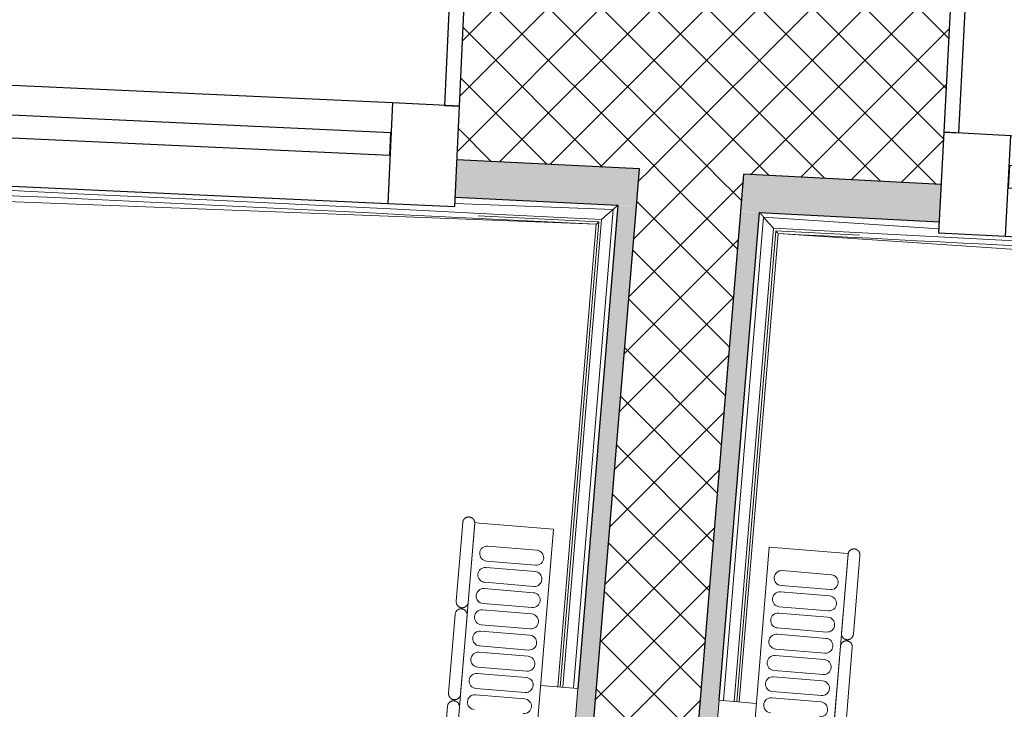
# Model space of a CAD drawing. Header units: millimetres. Extents: x -24070 to 30874, y -36590 to 4541.
# Tile 41 of 64: x -14797 to -14137, y -14771 to -14309. Entities that reach past the tile are written whole.
import ezdxf

# ---------------------------------------------------------------- set-up
doc = ezdxf.new("R2010")
doc.units = ezdxf.units.MM
for name, color, linetype, lineweight in [('A-FLOR-HRAL', 7, 'Continuous', 18), ('A-WALL', 7, 'Continuous', 25), ('A-WALL-PATT', 7, 'Continuous', 25), ('BATIEMENT', 7, 'Continuous', 18), ('EQP CVC', 7, 'Continuous', 18), ('FENETRES', 7, 'Continuous', 25)]:
    doc.layers.add(name, color=color, linetype=linetype, lineweight=lineweight)
doc.layers.add('A-GLAZ', color=7, linetype='Continuous', lineweight=25, true_color=0x5c63b1)
pattern_1 = [(45, (0, 0), (-17.67767, 17.67767), []), (135, (0, 0), (-17.67767, -17.67767), [])]

# ---------------------------------------------------------------- blocks, each defined once
blk = doc.blocks.new('XXX_VIDE FENETRE - 550-377501-2021_015_1111_DCE_1_50_N0 FINI_PLB_EFS')
at = {"layer": 'A-GLAZ'}
for p, q in [((240, -120.02), (-240, -120.02)), ((-240, -120.02), (-240, -135)), ((240, -135), (240, -120.02)), ((-240, -135), (240, -135))]:
    blk.add_line(p, q, dxfattribs=at)
at = {"layer": 'FENETRES'}
for p, q in [((-285, 0), (-285, -100.04)), ((-275, 0), (-285, 0)), ((275, 0), (-275, 0)), ((-275, -100.04), (-275, 0)), ((285, 0), (275, 0)), ((275, 0), (275, -100.04)), ((285, -100.04), (285, 0)), ((-285, -100.04), (-275, -100.04)), ((-240, -100.04), (-285, -100.04)), ((-285, -100.04), (-285, -167.5)), ((-240, -167.5), (-240, -100.04)), ((240, -100.04), (-240, -100.04)), ((240, -100.04), (240, -167.5)), ((285, -100.04), (240, -100.04)), ((275, -100.04), (285, -100.04)), ((285, -167.5), (285, -100.04)), ((-285, -167.5), (-240, -167.5)), ((-240, -167.5), (240, -167.5)), ((240, -167.5), (285, -167.5))]:
    blk.add_line(p, q, dxfattribs=at)
blk = doc.blocks.new('Garde-corps - Garde-corps-505471-2021_015_1111_DCE_1_50_N0 FINI_PLB_EFS')
at = {"layer": 'A-FLOR-HRAL'}
for p, q in [((-14505.28, -14432.4), (-14399.37, -14436.47)), ((-14505.08, -14428.17), (-14396.12, -14433.63)), ((-14489.73, -14440.82), (-14408.96, -14444.87)), ((-14399.37, -14436.47), (-14425.96, -14757.06)), ((-14410.75, -14446.43), (-14436.44, -14756.19)), ((-14408.96, -14444.87), (-14434.79, -14756.32)), ((-14407.08, -14443.22), (-14433.06, -14756.47)), ((-14410.73, -14446.41), (-14410.75, -14446.43))]:
    blk.add_line(p, q, dxfattribs=at)
at = {"layer": 'A-FLOR-HRAL', "flags": 128}
for points in [[(-23168.94, -14284.7), (-17678.64, -14320.67), (-14410.75, -14446.43)], [(-14399.37, -14436.47), (-14399.25, -14436.37), (-14398.92, -14436.08), (-14398.47, -14435.68), (-14397.93, -14435.22), (-14397.35, -14434.71), (-14396.74, -14434.17), (-14396.12, -14433.63)], [(-14407.08, -14443.22), (-14403.22, -14439.84), (-14399.37, -14436.47)], [(-14410.75, -14446.43), (-14410.74, -14446.42), (-14410.64, -14446.34), (-14410.48, -14446.2), (-14410.28, -14446.02), (-14410.06, -14445.83), (-14409.84, -14445.63), (-14409.6, -14445.43), (-14409.38, -14445.23), (-14409.16, -14445.04), (-14408.96, -14444.87)]]:
    blk.add_lwpolyline(points, dxfattribs=at)
at = {"layer": 'A-FLOR-HRAL'}
for radius, start, end in [(137272.98, 87.1122116, 90.7719707), (137269.61, 87.1136677, 87.6053724)]:
    blk.add_arc((-21322.9, -151541.88), radius, start, end, dxfattribs=at)
blk = doc.blocks.new('Garde-corps - Garde-corps-505703-2021_015_1111_DCE_1_50_N0 FINI_PLB_EFS')
at = {"layer": 'A-FLOR-HRAL'}
for p, q in [((-14301.19, -14438.46), (-14180.87, -14444.68)), ((-14325.3, -14765.4), (-14298.44, -14441.6)), ((-14298.44, -14441.6), (-14181.12, -14449.49)), ((-14318.2, -14765.99), (-14291.91, -14449.07)), ((-14316.46, -14766.14), (-14290.32, -14450.9)), ((-14314.82, -14766.27), (-14288.8, -14452.63)), ((-14290.32, -14450.9), (-14234.29, -14453.79)), ((-14288.8, -14452.63), (-9946.8, -14744.49))]:
    blk.add_line(p, q, dxfattribs=at)
at = {"layer": 'A-FLOR-HRAL', "flags": 128}
blk.add_lwpolyline([(-14291.91, -14449.07), (-14295.18, -14445.34), (-14298.44, -14441.6)], dxfattribs=at)
at = {"layer": 'A-FLOR-HRAL'}
for radius, start, end in [(137272.98, 85.2447696, 87.0640829), (137269.61, 86.6484385, 87.0627169)]:
    blk.add_arc((-21322.9, -151541.88), radius, start, end, dxfattribs=at)
for points, knots in [([(-14298.44, -14441.6), (-14298.44, -14441.6), (-14298.46, -14441.59), (-14298.5, -14441.54), (-14298.55, -14441.48), (-14298.63, -14441.39), (-14298.73, -14441.28), (-14298.81, -14441.19), (-14298.89, -14441.09), (-14298.99, -14440.98), (-14299.09, -14440.87), (-14299.19, -14440.75), (-14299.3, -14440.63), (-14299.41, -14440.5), (-14299.53, -14440.37), (-14299.65, -14440.23), (-14299.77, -14440.09), (-14299.93, -14439.9), (-14300.23, -14439.57), (-14300.66, -14439.07), (-14301.02, -14438.66), (-14301.19, -14438.46)], [0, 0, 0, 0, 0.071429, 0.107143, 0.142857, 0.214286, 0.25, 0.285714, 0.321429, 0.357143, 0.392857, 0.428571, 0.464286, 0.5, 0.535714, 0.571429, 0.607143, 0.642857, 0.714286, 0.857143, 1, 1, 1, 1]), ([(-14288.8, -14452.63), (-14288.81, -14452.63), (-14288.83, -14452.6), (-14288.9, -14452.53), (-14288.99, -14452.42), (-14289.1, -14452.3), (-14289.23, -14452.14), (-14289.39, -14451.96), (-14289.57, -14451.76), (-14289.75, -14451.55), (-14289.92, -14451.36), (-14290.11, -14451.14), (-14290.24, -14450.99), (-14290.32, -14450.9)], [0.075, 0.075, 0.075, 0.075, 0.15, 0.2125, 0.275, 0.35, 0.425, 0.5, 0.6, 0.7, 0.775, 0.85, 1, 1, 1, 1])]:
    blk.add_open_spline(points, degree=3, knots=knots, dxfattribs=at)
blk = doc.blocks.new('B02_ARC_rvt-1-2021_015_1111_DCE_1_50_N0 FINI_PLB_EFS')
at = {"layer": 'A-WALL-PATT', "lineweight": 18}
h = blk.add_hatch(dxfattribs=at)
h.set_pattern_fill('FP_1', color=256, style=0, pattern_type=2)
h.set_pattern_definition(pattern_1)
h.paths.add_polyline_path([(-2612.38, -15514.55), (-2594.61, -15381.22), (-2906.63, -15338.17), (-2924.21, -15472.03), (-2739.09, -15497.2)])
h.paths.add_polyline_path([(-3489.22, -15396.82), (-3471.65, -15262.97), (-3794.62, -15221.05), (-3811.32, -15355.02), (-3493.44, -15396.27)])
h.paths.add_polyline_path([(-4376.82, -15283.5), (-4360.11, -15149.53), (-4683.34, -15109.72), (-4698.3, -15243.9), (-4380.83, -15283)])
h.paths.add_polyline_path([(-5264.27, -15176.06), (-5249.31, -15041.89), (-5572.79, -15004.18), (-5587.75, -15138.35), (-5268.06, -15175.61)])
h.paths.add_polyline_path([(-6154.13, -15074.21), (-6139.17, -14940.04), (-6462.9, -14904.44), (-6476.99, -15038.71), (-6157.73, -15073.81)])
h.paths.add_polyline_path([(-7043.77, -14978.26), (-7030.13, -14843.95), (-7353.64, -14810.51), (-7366.85, -14944.86), (-7047.16, -14977.9)])
h.paths.add_polyline_path([(-7934.02, -14888.1), (-7921.13, -14753.72), (-8244.98, -14722.55), (-8256.42, -14856.9), (-7937.2, -14887.79)])
h.paths.add_polyline_path([(-8823.97, -14803.83), (-8812.51, -14669.32), (-9136.86, -14640.06), (-9148.32, -14774.57), (-8826.88, -14803.57)])
h.paths.add_polyline_path([(-9716.18, -14725.21), (-9704.92, -14590.68), (-10029.27, -14563.55), (-10039.86, -14698.14), (-9718.94, -14724.98)])
h.paths.add_polyline_path([(-10608.02, -14652.48), (-10597.65, -14517.88), (-10922.16, -14492.86), (-10931.87, -14627.52), (-10610.57, -14652.28)])
h.paths.add_polyline_path([(-11500.32, -14585.56), (-11490.91, -14450.89), (-11815.47, -14428), (-11823.43, -14562.77), (-11502.66, -14585.39)])
h.paths.add_polyline_path([(-12392.16, -14524.51), (-12384.21, -14389.75), (-12709.22, -14368.95), (-12717.17, -14503.72), (-12394.18, -14524.38)])
h.paths.add_polyline_path([(-13286.12, -14469.17), (-13278.17, -14334.41), (-13603.31, -14315.73), (-13610.39, -14450.55), (-13288.04, -14469.06)])
h.paths.add_polyline_path([(-14179.56, -14419.71), (-14172.48, -14284.9), (-14497.74, -14268.34), (-14503.94, -14403.2), (-14181.26, -14419.62)])
h.paths.add_polyline_path([(-15073.29, -14376.07), (-15067.09, -14241.21), (-15392.45, -14226.77), (-15397.77, -14361.67), (-15074.78, -14376)])
h.paths.add_polyline_path([(-15967.29, -14338.26), (-15961.97, -14203.36), (-16287.42, -14191.04), (-16291.86, -14325.97), (-15968.57, -14338.21)])
h.paths.add_polyline_path([(-16861.52, -14306.27), (-16857.08, -14171.34), (-17182.6, -14161.15), (-17186.16, -14296.1), (-16862.59, -14306.23)])
h.paths.add_polyline_path([(-17755.94, -14280.11), (-17752.38, -14145.16), (-18077.96, -14137.08), (-18080.64, -14272.06), (-17756.81, -14280.09)])
h.paths.add_polyline_path([(-18650.51, -14259.78), (-18647.82, -14124.81), (-18973.45, -14118.85), (-18974.77, -14253.85), (-18651.15, -14259.77)])
h.paths.add_polyline_path([(-23343.03, -14248.63), (-23124.29, -14245.59), (-23126.01, -14110.6), (-23345.1, -14113.65), (-23343.04, -14247.66)])
h.paths.add_polyline_path([(-19545.19, -14245.28), (-19543.38, -14110.29), (-19869.04, -14106.46), (-19869.72, -14241.46), (-19545.62, -14245.27)])
h.paths.add_polyline_path([(-22554.32, -14239.29), (-22229.54, -14236.76), (-22230.37, -14101.77), (-22556.03, -14104.3), (-22554.34, -14237.93)])
h.paths.add_polyline_path([(-20439.95, -14236.61), (-20439.02, -14101.61), (-20764.69, -14099.9), (-20764.73, -14234.91), (-20440.17, -14236.61)])
h.paths.add_polyline_path([(-21659.54, -14234.18), (-21334.74, -14233.77), (-21334.73, -14098.77), (-21660.37, -14099.19), (-21659.54, -14233.88)])
at = {"layer": 'A-WALL-PATT', "true_color": 0xdadada}
h = blk.add_hatch(color=254, dxfattribs=at)
h.paths.add_polyline_path([(-2615.79, -15539.32), (-2612.38, -15514.55), (-2924.21, -15472.03), (-2927.46, -15496.81), (-2739.09, -15522.43)])
h.paths.add_polyline_path([(-3492.48, -15421.61), (-3489.22, -15396.82), (-3811.32, -15355.02), (-3814.42, -15379.83), (-3493.44, -15421.48)])
h.paths.add_polyline_path([(-4379.91, -15308.3), (-4376.82, -15283.5), (-4500.54, -15268.17), (-4503.45, -15293), (-4380.83, -15308.19)])
h.paths.add_polyline_path([(-4572.92, -15284.44), (-4570.02, -15259.61), (-4698.3, -15243.9), (-4701.07, -15268.75), (-4579.13, -15283.68)])
h.paths.add_polyline_path([(-5267.04, -15200.91), (-5264.27, -15176.06), (-5587.75, -15138.35), (-5590.52, -15163.2), (-5268.06, -15200.79)])
h.paths.add_polyline_path([(-6156.9, -15099.05), (-6154.13, -15074.21), (-6476.99, -15038.71), (-6479.6, -15063.57), (-6157.73, -15098.96)])
h.paths.add_polyline_path([(-7046.38, -15003.12), (-7043.77, -14978.26), (-7366.85, -14944.86), (-7369.3, -14969.74), (-7047.16, -15003.04)])
h.paths.add_polyline_path([(-7936.47, -14912.98), (-7934.02, -14888.1), (-8256.42, -14856.9), (-8258.55, -14881.81), (-7937.2, -14912.91)])
h.paths.add_polyline_path([(-8826.09, -14828.74), (-8823.97, -14803.83), (-9148.32, -14774.57), (-9150.45, -14799.48), (-8826.88, -14828.67)])
h.paths.add_polyline_path([(-9718.31, -14750.12), (-9716.18, -14725.21), (-9847.3, -14714.15), (-9849.77, -14739.03), (-9718.94, -14750.07)])
h.paths.add_polyline_path([(-9919.53, -14733.2), (-9917.06, -14708.32), (-10039.86, -14698.14), (-10041.82, -14723.06), (-9925.76, -14732.68)])
h.paths.add_polyline_path([(-10609.98, -14677.4), (-10608.02, -14652.48), (-10931.87, -14627.52), (-10933.66, -14652.45), (-10610.57, -14677.36)])
h.paths.add_polyline_path([(-11502.12, -14610.49), (-11500.32, -14585.56), (-11823.43, -14562.77), (-11824.9, -14587.73), (-11502.66, -14610.46)])
h.paths.add_polyline_path([(-12393.63, -14549.47), (-12392.16, -14524.51), (-12717.17, -14503.72), (-12718.64, -14528.67), (-12394.18, -14549.43)])
h.paths.add_polyline_path([(-13287.6, -14494.13), (-13286.12, -14469.17), (-13610.39, -14450.55), (-13611.7, -14475.51), (-13288.04, -14494.1)])
h.paths.add_polyline_path([(-14180.87, -14444.68), (-14179.56, -14419.71), (-14311.62, -14412.89), (-14313.68, -14437.82), (-14181.26, -14444.66)])
h.paths.add_polyline_path([(-14383.63, -14434.26), (-14381.56, -14409.34), (-14503.94, -14403.2), (-14505.09, -14428.17), (-14389.87, -14433.95)])
h.paths.add_polyline_path([(-15074.44, -14401.04), (-15073.29, -14376.07), (-15397.77, -14361.67), (-15398.76, -14386.65), (-15074.78, -14401.03)])
h.paths.add_polyline_path([(-15968.28, -14363.24), (-15967.29, -14338.26), (-16291.86, -14325.97), (-16292.68, -14350.96), (-15968.57, -14363.23)])
h.paths.add_polyline_path([(-16862.34, -14331.26), (-16861.52, -14306.27), (-17186.16, -14296.1), (-17186.82, -14321.09), (-16862.59, -14331.25)])
h.paths.add_polyline_path([(-17756.6, -14305.1), (-17755.94, -14280.11), (-18080.64, -14272.06), (-18081.14, -14297.05), (-17756.81, -14305.1)])
h.paths.add_polyline_path([(-18651.01, -14284.77), (-18650.51, -14259.78), (-18975.25, -14253.84), (-18975.59, -14278.84), (-18651.15, -14284.77)])
h.paths.add_polyline_path([(-23207.66, -14271.71), (-23123.97, -14270.59), (-23124.74, -14245.59), (-23208.04, -14246.71), (-23207.66, -14271.54)])
h.paths.add_polyline_path([(-19545.52, -14270.28), (-19545.62, -14245.27), (-19869.97, -14241.46), (-19869.72, -14266.46), (-19545.62, -14270.28)])
h.paths.add_polyline_path([(-22554.01, -14264.29), (-22229.38, -14261.76), (-22229.75, -14236.77), (-22554.32, -14239.29)])
h.paths.add_polyline_path([(-20440.12, -14261.61), (-20440.17, -14236.61), (-20764.74, -14234.91), (-20764.73, -14259.91), (-20440.17, -14261.61)])
h.paths.add_polyline_path([(-21659.39, -14259.18), (-21334.75, -14258.77), (-21334.75, -14233.77), (-21659.54, -14234.18)])
at = {"layer": 'A-WALL-PATT', "lineweight": 18}
h = blk.add_hatch(dxfattribs=at)
h.set_pattern_fill('FP_1', color=256, style=0, pattern_type=2)
h.set_pattern_definition(pattern_1)
h.paths.add_polyline_path([(-14709.76, -19213.14), (-14311.62, -14412.89), (-14381.56, -14409.34), (-14779.52, -19207.35), (-14745.2, -19210.2)])
at = {"layer": 'A-WALL-PATT', "true_color": 0xdadada}
blk.add_hatch(color=254, dxfattribs=at).paths.add_polyline_path([(-14778.49, -19194.89), (-14383.63, -14434.26), (-14396.14, -14433.95), (-14790.94, -19193.86)])
at = {"layer": 'A-WALL-PATT', "lineweight": 5, "true_color": 0xdadada}
blk.add_hatch(color=254, dxfattribs=at).paths.add_polyline_path([(-14696.27, -19201.71), (-14301.19, -14438.46), (-14313.71, -14438.14), (-14708.73, -19200.68)])
at = {"layer": 'A-WALL'}
for p, q in [((-14381.56, -14409.34), (-14503.94, -14403.2)), ((-14383.63, -14434.26), (-14381.56, -14409.34)), ((-14313.68, -14437.82), (-14311.62, -14412.89)), ((-14179.56, -14419.71), (-14311.62, -14412.89)), ((-14778.49, -19194.89), (-14383.63, -14434.26)), ((-14708.73, -19200.68), (-14313.68, -14437.82))]:
    blk.add_line(p, q, dxfattribs=at)
at = {"layer": 'BATIEMENT', "lineweight": 25}
for p, q in [((-14396.12, -14433.63), (-14422.97, -14757.3)), ((-14328.29, -14765.16), (-14301.19, -14438.46))]:
    blk.add_line(p, q, dxfattribs=at)
at = {"layer": 'BATIEMENT', "lineweight": 25, "flags": 128}
for points in [[(-14505.09, -14428.17), (-14450.6, -14430.89), (-14396.12, -14433.63)], [(-14301.19, -14438.46), (-14241.03, -14441.55), (-14180.87, -14444.68)]]:
    blk.add_lwpolyline(points, dxfattribs=at)
at = {"layer": 'BATIEMENT', "lineweight": 18}
for name in ['Garde-corps - Garde-corps-505471-2021_015_1111_DCE_1_50_N0 FINI_PLB_EFS', 'Garde-corps - Garde-corps-505703-2021_015_1111_DCE_1_50_N0 FINI_PLB_EFS']:
    blk.add_blockref(name, (0, 0), dxfattribs=at)
at = {"layer": 'FENETRES', "lineweight": 18}
for p, rotation in [((-14782.39, -14254.21), 357.3684062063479), ((-13887.87, -14299.77), 356.9953398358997)]:
    blk.add_blockref('XXX_VIDE FENETRE - 550-377501-2021_015_1111_DCE_1_50_N0 FINI_PLB_EFS', p, dxfattribs=dict(at, rotation=rotation))
blk = doc.blocks.new('202_RADIATEUR GENERIQUE - Type-1480667-2021_015_1111_DCE_1_50_N0 FINI_PLB_EFS')
at = {"layer": 'EQP CVC'}
for p, q in [((-251.5, 86), (-304.5, 86)), ((-189.72, 86), (-242.72, 86)), ((305, 78), (-305, 78)), ((-305, 78), (-305, 75)), ((-305, 28), (-305, 75)), ((-304.5, 78), (-251.5, 78)), ((-242.72, 78), (-189.72, 78)), ((-290, 35), (-290, 68)), ((-280, 68), (-280, 35)), ((-275.75, 35), (-275.75, 68)), ((-265.75, 68), (-265.75, 35)), ((-261.5, 35), (-261.5, 68)), ((-251.5, 68), (-251.5, 35)), ((-247.25, 35), (-247.25, 68)), ((-237.25, 68), (-237.25, 35)), ((-233, 35), (-233, 68)), ((-223, 68), (-223, 35)), ((-218.75, 35), (-218.75, 68)), ((-208.75, 68), (-208.75, 35)), ((-204.5, 35), (-204.5, 68)), ((-305, 28), (-305, 25)), ((-305, 25), (305, 25)), ((-200, 25), (-200, 0)), ((-200, 0), (-180, 0))]:
    blk.add_line(p, q, dxfattribs=at)
for centre, start, end in [((-285, 68), 0, 180), ((-270.75, 68), 0, 180), ((-256.5, 68), 0, 180), ((-242.25, 68), 0, 180), ((-228, 68), 0, 180), ((-213.75, 68), 0, 180), ((-199.5, 68), 0, 180), ((-285, 35), 180, 0), ((-270.75, 35), 180, 0), ((-256.5, 35), 180, 0), ((-242.25, 35), 180, 0), ((-228, 35), 180, 0), ((-213.75, 35), 180, 0), ((-199.5, 35), 180, 0)]:
    blk.add_arc(centre, 5, start, end, dxfattribs=at)
for points, knots in [([(-304.5, 86), (-304.76, 86), (-305.27, 85.95), (-305.9, 85.76), (-306.33, 85.56), (-306.57, 85.43), (-306.74, 85.31), (-306.91, 85.19), (-307.08, 85.06), (-307.25, 84.91), (-307.4, 84.75), (-307.55, 84.59), (-307.7, 84.4), (-307.84, 84.21), (-307.96, 84.01), (-308.08, 83.79), (-308.19, 83.56), (-308.28, 83.32), (-308.36, 83.07), (-308.42, 82.81), (-308.48, 82.46), (-308.5, 82.19), (-308.5, 82)], [0, 0, 0, 0, 0.142857, 0.285714, 0.357143, 0.392857, 0.428571, 0.464286, 0.5, 0.535714, 0.571429, 0.607143, 0.642857, 0.678571, 0.714286, 0.75, 0.785714, 0.821429, 0.857143, 0.892857, 0.928571, 1, 1, 1, 1]), ([(-247.5, 82), (-247.5, 82.19), (-247.52, 82.46), (-247.58, 82.81), (-247.64, 83.07), (-247.72, 83.32), (-247.81, 83.56), (-247.92, 83.79), (-248.04, 84.01), (-248.16, 84.21), (-248.3, 84.4), (-248.45, 84.59), (-248.6, 84.75), (-248.75, 84.91), (-248.97, 85.11), (-249.2, 85.28), (-249.43, 85.43), (-249.67, 85.56), (-250.1, 85.76), (-250.73, 85.95), (-251.24, 86), (-251.5, 86)], [0, 0, 0, 0, 0.071429, 0.107143, 0.142857, 0.178571, 0.214286, 0.25, 0.285714, 0.321429, 0.357143, 0.392857, 0.428571, 0.464286, 0.5, 0.571429, 0.607143, 0.642857, 0.714286, 0.857143, 1, 1, 1, 1]), ([(-242.72, 86), (-242.98, 86), (-243.49, 85.95), (-244.12, 85.76), (-244.55, 85.56), (-244.79, 85.43), (-244.96, 85.31), (-245.14, 85.19), (-245.31, 85.06), (-245.47, 84.91), (-245.63, 84.75), (-245.78, 84.59), (-245.92, 84.4), (-246.06, 84.21), (-246.19, 84.01), (-246.3, 83.79), (-246.41, 83.56), (-246.5, 83.32), (-246.58, 83.07), (-246.64, 82.81), (-246.7, 82.46), (-246.72, 82.19), (-246.72, 82)], [0, 0, 0, 0, 0.142857, 0.285714, 0.357143, 0.392857, 0.428571, 0.464286, 0.5, 0.535714, 0.571429, 0.607143, 0.642857, 0.678571, 0.714286, 0.75, 0.785714, 0.821429, 0.857143, 0.892857, 0.928571, 1, 1, 1, 1]), ([(-308.5, 82), (-308.5, 81.81), (-308.48, 81.54), (-308.42, 81.19), (-308.36, 80.93), (-308.28, 80.68), (-308.19, 80.44), (-308.08, 80.21), (-307.96, 79.99), (-307.84, 79.79), (-307.7, 79.6), (-307.55, 79.41), (-307.4, 79.25), (-307.25, 79.09), (-307.03, 78.89), (-306.8, 78.72), (-306.57, 78.57), (-306.33, 78.44), (-305.9, 78.24), (-305.52, 78.12), (-305.27, 78.07)], [0, 0, 0, 0, 0.0714286, 0.1071429, 0.1428571, 0.1785714, 0.2142857, 0.25, 0.2857143, 0.3214286, 0.3571429, 0.3928571, 0.4285714, 0.4642857, 0.5, 0.5714286, 0.6071429, 0.6428571, 0.7142857, 0.8571429, 0.8571429, 0.8571429, 0.8571429]), ([(-251.5, 78), (-251.24, 78), (-250.73, 78.05), (-250.1, 78.24), (-249.67, 78.44), (-249.43, 78.57), (-249.26, 78.69), (-249.09, 78.81), (-248.92, 78.94), (-248.75, 79.09), (-248.6, 79.25), (-248.45, 79.41), (-248.3, 79.6), (-248.16, 79.79), (-248.04, 79.99), (-247.92, 80.21), (-247.81, 80.44), (-247.72, 80.68), (-247.64, 80.93), (-247.58, 81.19), (-247.52, 81.54), (-247.5, 81.81), (-247.5, 82)], [0, 0, 0, 0, 0.142857, 0.285714, 0.357143, 0.392857, 0.428571, 0.464286, 0.5, 0.535714, 0.571429, 0.607143, 0.642857, 0.678571, 0.714286, 0.75, 0.785714, 0.821429, 0.857143, 0.892857, 0.928571, 1, 1, 1, 1]), ([(-246.72, 82), (-246.72, 81.81), (-246.7, 81.54), (-246.64, 81.19), (-246.58, 80.93), (-246.5, 80.68), (-246.41, 80.44), (-246.3, 80.21), (-246.19, 79.99), (-246.06, 79.79), (-245.92, 79.6), (-245.78, 79.41), (-245.63, 79.25), (-245.47, 79.09), (-245.25, 78.89), (-245.02, 78.72), (-244.79, 78.57), (-244.55, 78.44), (-244.12, 78.24), (-243.49, 78.05), (-242.98, 78), (-242.72, 78)], [0, 0, 0, 0, 0.071429, 0.107143, 0.142857, 0.178571, 0.214286, 0.25, 0.285714, 0.321429, 0.357143, 0.392857, 0.428571, 0.464286, 0.5, 0.571429, 0.607143, 0.642857, 0.714286, 0.857143, 1, 1, 1, 1])]:
    blk.add_open_spline(points, degree=3, knots=knots, dxfattribs=at)
blk = doc.blocks.new('202_RADIATEUR GENERIQUE - Type-1480591-2021_015_1111_DCE_1_50_N0 FINI_PLB_EFS')
at = {"layer": 'EQP CVC'}
for p, q in [((-200, 0), (-200, -25)), ((-180, 0), (-200, 0)), ((305, -25), (-305, -25)), ((-305, -25), (-305, -28)), ((-305, -75), (-305, -28)), ((-290, -68), (-290, -35)), ((-280, -35), (-280, -68)), ((-275.75, -68), (-275.75, -35)), ((-265.75, -35), (-265.75, -68)), ((-261.5, -68), (-261.5, -35)), ((-251.5, -35), (-251.5, -68)), ((-247.25, -68), (-247.25, -35)), ((-237.25, -35), (-237.25, -68)), ((-233, -68), (-233, -35)), ((-223, -35), (-223, -68)), ((-218.75, -68), (-218.75, -35)), ((-208.75, -35), (-208.75, -68)), ((-204.5, -68), (-204.5, -35)), ((-194.5, -35), (-194.5, -68)), ((-190.25, -68), (-190.25, -35)), ((-305, -75), (-305, -78)), ((-305, -78), (305, -78)), ((-251.5, -78), (-304.5, -78)), ((-189.72, -78), (-242.72, -78)), ((-127.94, -78), (-180.94, -78)), ((-304.5, -86), (-251.5, -86)), ((-242.72, -86), (-189.72, -86)), ((-180.94, -86), (-127.94, -86))]:
    blk.add_line(p, q, dxfattribs=at)
for centre, start, end in [((-285, -35), 360, 180), ((-270.75, -35), 360, 180), ((-256.5, -35), 360, 180), ((-242.25, -35), 360, 180), ((-228, -35), 360, 180), ((-213.75, -35), 360, 180), ((-199.5, -35), 360, 180), ((-185.25, -35), 360, 180), ((-285, -68), 180, 360), ((-270.75, -68), 180, 360), ((-256.5, -68), 180, 360), ((-242.25, -68), 180, 360), ((-228, -68), 180, 360), ((-213.75, -68), 180, 360), ((-199.5, -68), 180, 360), ((-185.25, -68), 180, 360)]:
    blk.add_arc(centre, 5, start, end, dxfattribs=at)
for points, knots in [([(-305.27, -78.07), (-305.52, -78.12), (-305.9, -78.24), (-306.33, -78.44), (-306.57, -78.57), (-306.74, -78.69), (-306.91, -78.81), (-307.08, -78.94), (-307.25, -79.09), (-307.4, -79.25), (-307.55, -79.41), (-307.7, -79.6), (-307.84, -79.79), (-307.96, -79.99), (-308.08, -80.21), (-308.19, -80.44), (-308.28, -80.68), (-308.36, -80.93), (-308.42, -81.19), (-308.48, -81.54), (-308.5, -81.81), (-308.5, -82)], [0.1428571, 0.1428571, 0.1428571, 0.1428571, 0.2857143, 0.3571429, 0.3928571, 0.4285714, 0.4642857, 0.5, 0.5357143, 0.5714286, 0.6071429, 0.6428571, 0.6785714, 0.7142857, 0.75, 0.7857143, 0.8214286, 0.8571429, 0.8928571, 0.9285714, 1, 1, 1, 1]), ([(-247.5, -82), (-247.5, -81.81), (-247.52, -81.54), (-247.58, -81.19), (-247.64, -80.93), (-247.72, -80.68), (-247.81, -80.44), (-247.92, -80.21), (-248.04, -79.99), (-248.16, -79.79), (-248.3, -79.6), (-248.45, -79.41), (-248.6, -79.25), (-248.75, -79.09), (-248.97, -78.89), (-249.2, -78.72), (-249.43, -78.57), (-249.67, -78.44), (-250.1, -78.24), (-250.73, -78.05), (-251.24, -78), (-251.5, -78)], [0, 0, 0, 0, 0.071429, 0.107143, 0.142857, 0.178571, 0.214286, 0.25, 0.285714, 0.321429, 0.357143, 0.392857, 0.428571, 0.464286, 0.5, 0.571429, 0.607143, 0.642857, 0.714286, 0.857143, 1, 1, 1, 1]), ([(-242.72, -78), (-242.98, -78), (-243.49, -78.05), (-244.12, -78.24), (-244.55, -78.44), (-244.79, -78.57), (-244.96, -78.69), (-245.14, -78.81), (-245.31, -78.94), (-245.47, -79.09), (-245.63, -79.25), (-245.78, -79.41), (-245.92, -79.6), (-246.06, -79.79), (-246.19, -79.99), (-246.3, -80.21), (-246.41, -80.44), (-246.5, -80.68), (-246.58, -80.93), (-246.64, -81.19), (-246.7, -81.54), (-246.72, -81.81), (-246.72, -82)], [0, 0, 0, 0, 0.142857, 0.285714, 0.357143, 0.392857, 0.428571, 0.464286, 0.5, 0.535714, 0.571429, 0.607143, 0.642857, 0.678571, 0.714286, 0.75, 0.785714, 0.821429, 0.857143, 0.892857, 0.928571, 1, 1, 1, 1]), ([(-185.72, -82), (-185.73, -81.81), (-185.75, -81.54), (-185.81, -81.19), (-185.86, -80.93), (-185.94, -80.68), (-186.04, -80.44), (-186.14, -80.21), (-186.26, -79.99), (-186.38, -79.79), (-186.52, -79.6), (-186.67, -79.41), (-186.82, -79.25), (-186.98, -79.09), (-187.19, -78.89), (-187.42, -78.72), (-187.65, -78.57), (-187.89, -78.44), (-188.32, -78.24), (-188.95, -78.05), (-189.46, -78), (-189.72, -78)], [0, 0, 0, 0, 0.071429, 0.107143, 0.142857, 0.178571, 0.214286, 0.25, 0.285714, 0.321429, 0.357143, 0.392857, 0.428571, 0.464286, 0.5, 0.571429, 0.607143, 0.642857, 0.714286, 0.857143, 1, 1, 1, 1]), ([(-180.94, -78), (-181.2, -78), (-181.71, -78.05), (-182.35, -78.24), (-182.77, -78.44), (-183.01, -78.57), (-183.19, -78.69), (-183.36, -78.81), (-183.53, -78.94), (-183.69, -79.09), (-183.85, -79.25), (-184, -79.41), (-184.14, -79.6), (-184.28, -79.79), (-184.41, -79.99), (-184.52, -80.21), (-184.63, -80.44), (-184.73, -80.68), (-184.8, -80.93), (-184.86, -81.19), (-184.92, -81.54), (-184.94, -81.81), (-184.94, -82)], [0, 0, 0, 0, 0.142857, 0.285714, 0.357143, 0.392857, 0.428571, 0.464286, 0.5, 0.535714, 0.571429, 0.607143, 0.642857, 0.678571, 0.714286, 0.75, 0.785714, 0.821429, 0.857143, 0.892857, 0.928571, 1, 1, 1, 1]), ([(-308.5, -82), (-308.5, -82.19), (-308.48, -82.46), (-308.42, -82.81), (-308.36, -83.07), (-308.28, -83.32), (-308.19, -83.56), (-308.08, -83.79), (-307.96, -84.01), (-307.84, -84.21), (-307.7, -84.4), (-307.55, -84.59), (-307.4, -84.75), (-307.25, -84.91), (-307.03, -85.11), (-306.8, -85.28), (-306.57, -85.43), (-306.33, -85.56), (-305.9, -85.76), (-305.27, -85.95), (-304.76, -86), (-304.5, -86)], [0, 0, 0, 0, 0.071429, 0.107143, 0.142857, 0.178571, 0.214286, 0.25, 0.285714, 0.321429, 0.357143, 0.392857, 0.428571, 0.464286, 0.5, 0.571429, 0.607143, 0.642857, 0.714286, 0.857143, 1, 1, 1, 1]), ([(-251.5, -86), (-251.24, -86), (-250.73, -85.95), (-250.1, -85.76), (-249.67, -85.56), (-249.43, -85.43), (-249.26, -85.31), (-249.09, -85.19), (-248.92, -85.06), (-248.75, -84.91), (-248.6, -84.75), (-248.45, -84.59), (-248.3, -84.4), (-248.16, -84.21), (-248.04, -84.01), (-247.92, -83.79), (-247.81, -83.56), (-247.72, -83.32), (-247.64, -83.07), (-247.58, -82.81), (-247.52, -82.46), (-247.5, -82.19), (-247.5, -82)], [0, 0, 0, 0, 0.142857, 0.285714, 0.357143, 0.392857, 0.428571, 0.464286, 0.5, 0.535714, 0.571429, 0.607143, 0.642857, 0.678571, 0.714286, 0.75, 0.785714, 0.821429, 0.857143, 0.892857, 0.928571, 1, 1, 1, 1]), ([(-246.72, -82), (-246.72, -82.19), (-246.7, -82.46), (-246.64, -82.81), (-246.58, -83.07), (-246.5, -83.32), (-246.41, -83.56), (-246.3, -83.79), (-246.19, -84.01), (-246.06, -84.21), (-245.92, -84.4), (-245.78, -84.59), (-245.63, -84.75), (-245.47, -84.91), (-245.25, -85.11), (-245.02, -85.28), (-244.79, -85.43), (-244.55, -85.56), (-244.12, -85.76), (-243.49, -85.95), (-242.98, -86), (-242.72, -86)], [0, 0, 0, 0, 0.071429, 0.107143, 0.142857, 0.178571, 0.214286, 0.25, 0.285714, 0.321429, 0.357143, 0.392857, 0.428571, 0.464286, 0.5, 0.571429, 0.607143, 0.642857, 0.714286, 0.857143, 1, 1, 1, 1]), ([(-189.72, -86), (-189.46, -86), (-188.95, -85.95), (-188.32, -85.76), (-187.89, -85.56), (-187.65, -85.43), (-187.48, -85.31), (-187.31, -85.19), (-187.14, -85.06), (-186.98, -84.91), (-186.82, -84.75), (-186.67, -84.59), (-186.52, -84.4), (-186.38, -84.21), (-186.26, -84.01), (-186.14, -83.79), (-186.04, -83.56), (-185.94, -83.32), (-185.86, -83.07), (-185.81, -82.81), (-185.75, -82.46), (-185.73, -82.19), (-185.72, -82)], [0, 0, 0, 0, 0.142857, 0.285714, 0.357143, 0.392857, 0.428571, 0.464286, 0.5, 0.535714, 0.571429, 0.607143, 0.642857, 0.678571, 0.714286, 0.75, 0.785714, 0.821429, 0.857143, 0.892857, 0.928571, 1, 1, 1, 1]), ([(-184.94, -82), (-184.94, -82.19), (-184.92, -82.46), (-184.86, -82.81), (-184.8, -83.07), (-184.73, -83.32), (-184.63, -83.56), (-184.52, -83.79), (-184.41, -84.01), (-184.28, -84.21), (-184.14, -84.4), (-184, -84.59), (-183.85, -84.75), (-183.69, -84.91), (-183.47, -85.11), (-183.25, -85.28), (-183.01, -85.43), (-182.77, -85.56), (-182.35, -85.76), (-181.71, -85.95), (-181.2, -86), (-180.94, -86)], [0, 0, 0, 0, 0.071429, 0.107143, 0.142857, 0.178571, 0.214286, 0.25, 0.285714, 0.321429, 0.357143, 0.392857, 0.428571, 0.464286, 0.5, 0.571429, 0.607143, 0.642857, 0.714286, 0.857143, 1, 1, 1, 1])]:
    blk.add_open_spline(points, degree=3, knots=knots, dxfattribs=at)
blk = doc.blocks.new('B02_PLB_rvt-1-2021_015_1111_DCE_1_50_N0 FINI_PLB_EFS')
at = {"layer": 'EQP CVC', "color": 3, "lineweight": 18, "true_color": 0x00ff00}
for name, p, rotation in [('202_RADIATEUR GENERIQUE - Type-1480591-2021_015_1111_DCE_1_50_N0 FINI_PLB_EFS', (-14439.5, -14956.62), 265.2586130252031), ('202_RADIATEUR GENERIQUE - Type-1480667-2021_015_1111_DCE_1_50_N0 FINI_PLB_EFS', (-14344.82, -14964.47), 265.258613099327)]:
    blk.add_blockref(name, p, dxfattribs=dict(at, rotation=rotation))

msp = doc.modelspace()

# ---------------------------------------------------------------- block references
at = {"lineweight": 5}
for name in ['B02_ARC_rvt-1-2021_015_1111_DCE_1_50_N0 FINI_PLB_EFS', 'B02_PLB_rvt-1-2021_015_1111_DCE_1_50_N0 FINI_PLB_EFS']:
    msp.add_blockref(name, (0, 0), dxfattribs=at)

doc.saveas('drawing.dxf')
